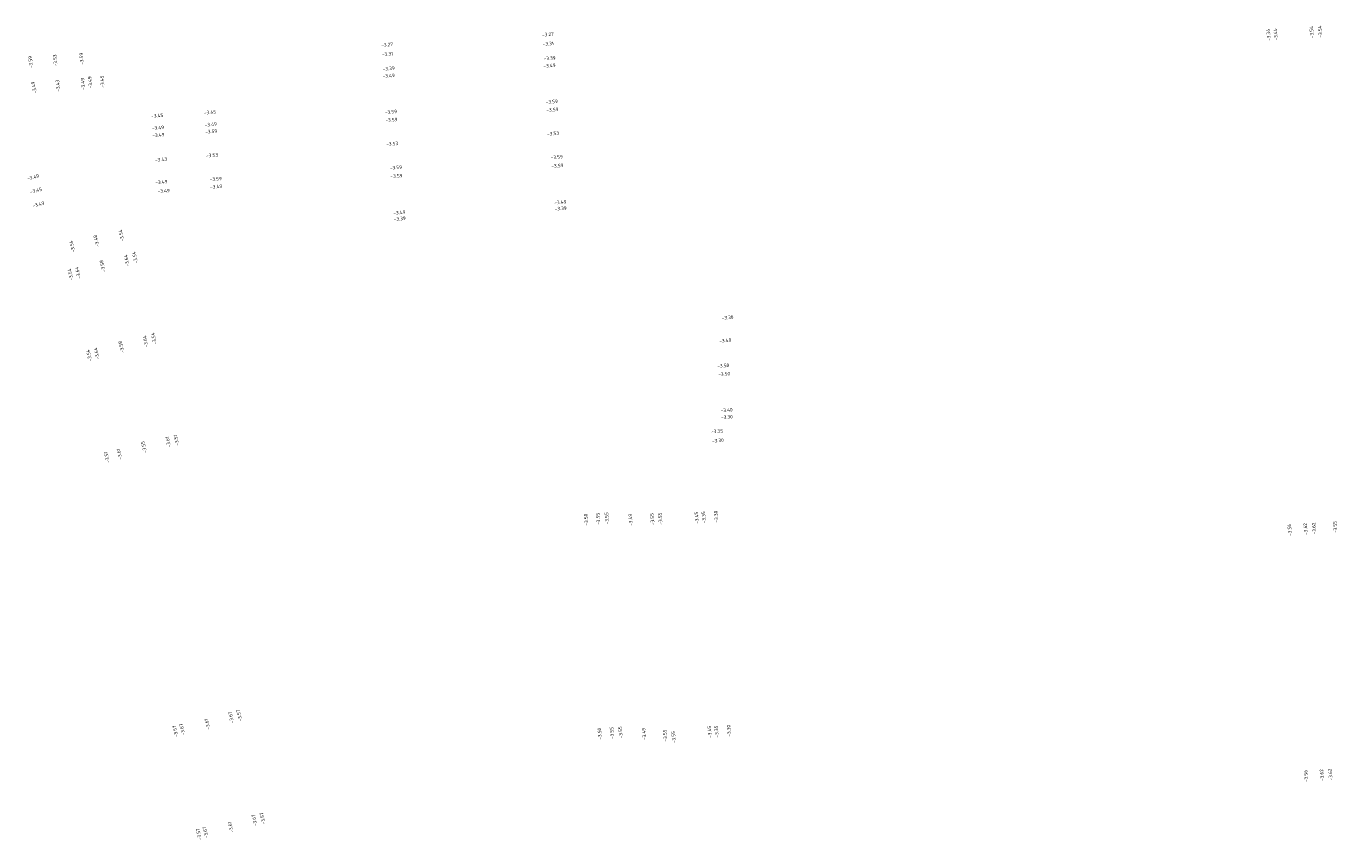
# Model space of a CAD drawing. Header units: metres. Extents: x 162356 to 162645, y 502582 to 502927.
# Tile 5 of 8: x 162364 to 162500, y 502756 to 502841. Entities that reach past the tile are written whole.
import ezdxf

# ---------------------------------------------------------------- set-up
doc = ezdxf.new("R2010")
doc.units = ezdxf.units.M
doc.layers.add('X-XX-AL-AANLEGHOOGTE-T18', color=7, linetype='Continuous', lineweight=13)
doc.styles.add('NLCS-ISO-T18_A', font='NLCS-ISO.ttf', dxfattribs={"height": 0.0018})

msp = doc.modelspace()

# ---------------------------------------------------------------- texts
at = {"layer": 'X-XX-AL-AANLEGHOOGTE-T18', "linetype": 'Continuous', "char_height": 0.36, "attachment_point": 7, "style": 'NLCS-ISO-T18_A', "bg_fill": 3, "box_fill_scale": 1.11, "bg_fill_color": 0, "bg_fill_true_color": 0, "bg_fill_transparency": 0}
for s, insert, rotation in [('{\\C256;-3.44}', (162494.21, 502839.84), 94.4433), ('\\pxt32;{\\C256;-3.54}', (162498.86, 502840.14), 94.4433), ('{\\C256;-3.31}', (162417.6, 502839.27), 4.4433), ('{\\C256;-3.59}', (162364.43, 502836.97), 94.4433), ('{\\C256;-3.53}', (162367, 502837.14), 94.4433), ('{\\C256;-3.59}', (162369.73, 502837.31), 94.4433), ('{\\C256;-3.31}', (162400.84, 502838.2), 4.4433), ('{\\C256;-3.49}', (162417.68, 502836.98), 4.4433), ('{\\C256;-3.49}', (162364.86, 502834.34), 102.2844), ('{\\C256;-3.43}', (162367.27, 502834.5), 94.4433), ('{\\C256;-3.49}', (162369.89, 502834.67), 94.4433), ('{\\C256;-3.45}', (162371.9, 502834.92), 94.4433), ('{\\C256;-3.49}', (162400.91, 502835.92), 4.4433), ('{\\C256;-3.59}', (162417.98, 502832.38), 4.4433), ('{\\C256;-3.45}', (162376.79, 502831.76), 4.4433), ('{\\C256;-3.45}', (162382.29, 502832.11), 4.4433), ('{\\C256;-3.49}', (162382.37, 502830.85), 4.4433), ('{\\C256;-3.59}', (162401.2, 502831.32), 4.4433), ('{\\C256;-3.49}', (162376.86, 502830.5), 4.4433), ('{\\C256;-3.53}', (162418.06, 502829.9), 4.4433), ('{\\C256;-3.53}', (162401.29, 502828.83), 4.4433), ('{\\C256;-3.43}', (162377.19, 502827.19), 4.4433), ('{\\C256;-3.53}', (162382.51, 502827.63), 4.4433), ('{\\C256;-3.49}', (162363.89, 502825.24), 14.6202), ('{\\C256;-3.59}', (162401.67, 502826.36), 4.4433), ('{\\C256;-3.59}', (162418.5, 502826.54), 4.4433), ('{\\C256;-3.49}', (162377.22, 502824.83), 4.4433), ('{\\C256;-3.59}', (162382.89, 502825.16), 4.4433), ('{\\C256;-3.49}', (162418.81, 502822.73), 4.4433), ('{\\C256;-3.49}', (162364.45, 502822.4), 14.6202), ('{\\C256;-3.49}', (162402.03, 502821.66), 4.4433), ('{\\C256;-3.48}', (162371.39, 502818.35), 103.5926), ('{\\C256;-3.54}', (162373.97, 502818.9), 101.5151), ('{\\C256;-3.54}', (162368.84, 502817.76), 102.2844), ('{\\C256;-3.58}', (162372.03, 502815.73), 103.5926), ('{\\C256;-3.64}', (162374.51, 502816.29), 100.7821), ('{\\C256;-3.64}', (162369.44, 502815.02), 102.2844), ('\\pxt32;{\\C256;-3.30}', (162436.26, 502810.71), 4.4433), ('{\\C256;-3.58}', (162373.99, 502807.3), 103.5926), ('{\\C256;-3.64}', (162376.47, 502807.86), 100.7821), ('\\pxt32;{\\C256;-3.40}', (162436.01, 502808.32), 4.4433), ('{\\C256;-3.64}', (162371.39, 502806.6), 102.2844), ('\\pxt10,32;{\\C256;-3.50}', (162435.8, 502805.69), 4.4433), ('\\pxt32;{\\C256;-3.40}', (162436.15, 502801.05), 4.4433), ('{\\C256;-3.61}', (162378.82, 502797.42), 100.7821), ('\\pxt32;{\\C256;-3.35}', (162435.16, 502798.85), 4.4433), ('{\\C256;-3.55}', (162376.34, 502796.86), 103.5926), ('{\\C256;-3.51}', (162372.45, 502795.84), 102.2844), ('\\pxt32;{\\C256;-3.50}', (162422.34, 502789.25), 94.4433), ('\\pxt32;{\\C256;-3.55}', (162423.6, 502789.33), 94.4433), ('\\pxt10,32;{\\C256;-3.49}', (162426.97, 502789.22), 94.4433), ('\\pxt32;{\\C256;-3.55}', (162429.24, 502789.3), 94.4433), ('\\pxt32;{\\C256;-3.45}', (162433.87, 502789.44), 94.4433), ('\\pxt32;{\\C256;-3.30}', (162435.89, 502789.57), 94.4433), ('\\pxt32;{\\C256;-3.56}', (162495.68, 502788.18), 94.4433), ('\\pxt32;{\\C256;-3.62}', (162497.33, 502788.28), 94.4433), ('\\pxt10,32;{\\C256;-3.55}', (162500.43, 502788.48), 94.4433), ('{\\C256;-3.67}', (162385.39, 502768.66), 100.7821), ('{\\C256;-3.61}', (162382.93, 502768), 103.5926), ('{\\C256;-3.57}', (162379.61, 502767.22), 102.2844), ('\\pxt32;{\\C256;-3.50}', (162423.76, 502766.92), 94.4433), ('\\pxt32;{\\C256;-3.55}', (162425.03, 502767), 94.4433), ('\\pxt10,32;{\\C256;-3.49}', (162428.39, 502766.89), 94.4433), ('\\pxt32;{\\C256;-3.55}', (162430.57, 502766.73), 94.4433), ('\\pxt32;{\\C256;-3.45}', (162435.21, 502767.11), 94.4433), ('\\pxt32;{\\C256;-3.30}', (162437.23, 502767.24), 94.4433), ('\\pxt32;{\\C256;-3.56}', (162497.38, 502762.51), 94.4433), ('\\pxt32;{\\C256;-3.62}', (162499.03, 502762.61), 94.4433), ('{\\C256;-3.67}', (162387.82, 502757.93), 100.7821), ('{\\C256;-3.57}', (162382.04, 502756.49), 102.2844), ('{\\C256;-3.61}', (162385.37, 502757.27), 103.5926)]:
    msp.add_mtext(s, dxfattribs=dict(at, insert=insert, rotation=rotation))

# ---------------------------------------------------------------- next in the draw order: texts
for s, insert, rotation in [('{\\C256;-3.34}', (162493.48, 502839.8), 94.4433), ('{\\C256;-3.54}', (162497.97, 502840.08), 94.4433), ('{\\C256;-3.27}', (162400.77, 502839.17), 4.4433), ('{\\C256;-3.27}', (162417.54, 502840.24), 4.4433), ('{\\C256;-3.39}', (162417.7, 502837.75), 4.4433), ('{\\C256;-3.39}', (162400.93, 502836.68), 4.4433), ('{\\C256;-3.49}', (162370.64, 502834.84), 94.4433), ('{\\C256;-3.59}', (162417.92, 502833.22), 4.4433), ('{\\C256;-3.59}', (162401.15, 502832.16), 4.4433), ('{\\C256;-3.49}', (162376.91, 502829.73), 4.4433), ('{\\C256;-3.59}', (162382.42, 502830.12), 4.4433), ('{\\C256;-3.59}', (162418.44, 502827.43), 4.4433), ('{\\C256;-3.59}', (162401.73, 502825.47), 4.4433), ('{\\C256;-3.45}', (162364.19, 502823.85), 14.6202), ('{\\C256;-3.49}', (162382.93, 502824.36), 4.4433), ('{\\C256;-3.49}', (162377.46, 502823.91), 4.4433), ('{\\C256;-3.39}', (162418.85, 502822.09), 4.4433), ('{\\C256;-3.39}', (162402.07, 502821.02), 4.4433), ('{\\C256;-3.54}', (162375.39, 502816.61), 102.2844), ('{\\C256;-3.54}', (162368.67, 502814.83), 102.2844), ('{\\C256;-3.54}', (162377.36, 502808.16), 102.2844), ('{\\C256;-3.54}', (162370.6, 502806.4), 102.2844), ('\\pxt32;{\\C256;-3.50}', (162435.9, 502804.81), 4.4433), ('\\pxt32;{\\C256;-3.30}', (162436.19, 502800.33), 4.4433), ('{\\C256;-3.51}', (162379.69, 502797.61), 102.2844), ('{\\C256;-3.61}', (162373.75, 502796.16), 102.2844), ('\\pxt32;{\\C256;-3.30}', (162435.25, 502797.89), 4.4433), ('\\pxt32;{\\C256;-3.55}', (162424.5, 502789.39), 94.4433), ('\\pxt32;{\\C256;-3.55}', (162430.07, 502789.35), 94.4433), ('\\pxt32;{\\C256;-3.35}', (162434.6, 502789.49), 94.4433), ('\\pxt32;{\\C256;-3.62}', (162498.22, 502788.34), 94.4433), ('{\\C256;-3.57}', (162386.26, 502768.85), 102.2844), ('{\\C256;-3.67}', (162380.31, 502767.4), 102.2844), ('\\pxt32;{\\C256;-3.55}', (162425.92, 502767.06), 94.4433), ('\\pxt32;{\\C256;-3.55}', (162431.46, 502766.57), 94.4433), ('\\pxt32;{\\C256;-3.35}', (162435.93, 502767.15), 94.4433), ('\\pxt32;{\\C256;-3.62}', (162499.92, 502762.67), 94.4433), ('{\\C256;-3.57}', (162388.69, 502758.12), 102.2844), ('{\\C256;-3.67}', (162382.74, 502756.67), 102.2844)]:
    msp.add_mtext(s, dxfattribs=dict(at, insert=insert, rotation=rotation))

doc.saveas('drawing.dxf')
